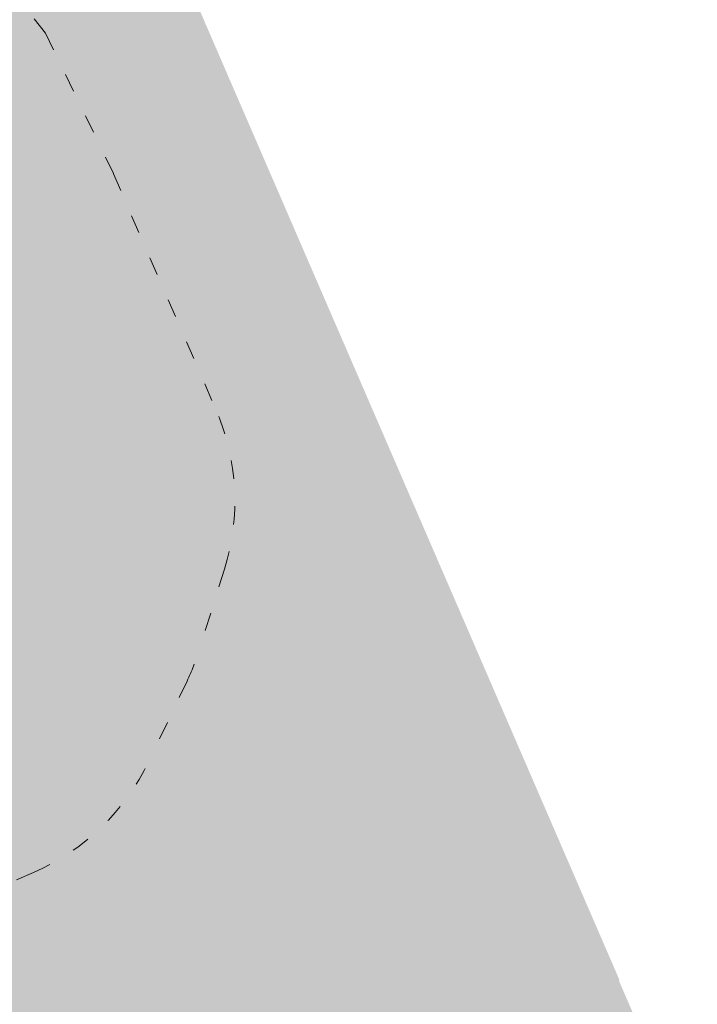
# Model space of a CAD drawing. Header units: millimetres. Extents: x 3267 to 3416, y 1494 to 1704.
# Tile 181 of 256: x 3326.33 to 3330.77, y 1638.17 to 1644.62. Entities that reach past the tile are written whole.
import ezdxf

# ---------------------------------------------------------------- set-up
doc = ezdxf.new("R2010")
doc.units = ezdxf.units.MM
doc.linetypes.add('ACAD_ISO03W100', pattern=[30, 12, -18])
doc.layers.get('0').update_dxf_attribs({"lineweight": 5})
doc.layers.add('1_strefa', color=7, linetype='ACAD_ISO03W100', lineweight=13)
doc.layers.add('1_trawa', color=94, linetype='Continuous', lineweight=13)
picture_1 = doc.add_image_def('image1.jpg', size_in_pixel=(9921, 7015))

msp = doc.modelspace()

# ---------------------------------------------------------------- hatches: boundary and pattern name
at = {"layer": '1_trawa'}
h = msp.add_hatch(dxfattribs=at)
h.set_pattern_fill('GRASS', color=256, scale=0.02)
h.paths.add_polyline_path([(3334.497, 1628.9652), (3339.0975, 1619.4213), (3348.9953, 1624.3562), (3346.994, 1628.7124), (3349.3865, 1629.9737), (3347.1512, 1634.4877)])
h.paths.add_polyline_path([(3321.0102, 1612.4815), (3332.9325, 1618.2285), (3329.2955, 1625.7736), (3317.3732, 1620.0266)])
h.paths.add_polyline_path([(3364.3966, 1640.3923), (3362.9801, 1643.7026), (3354.9045, 1640.1453), (3358.8282, 1631.2377), (3364.4592, 1633.7181), (3363.2067, 1636.6064), (3362.064, 1639.3526)])
h.paths.add_polyline_path([(3329.5269, 1638.0159), (3330.259, 1638.3334), (3326.1318, 1647.8675), (3310.174, 1640.9595), (3309.0511, 1640.4276), (3314.9073, 1627.2944), (3331.8101, 1634.8316), (3331.4478, 1635.579), (3330.2543, 1638.3314), (3329.5269, 1638.0159), (3330.7204, 1635.2636), (3323.8395, 1632.2798), (3322.6459, 1635.0686)])
h.paths.add_polyline_path([(3333.9168, 1643.3717), (3332.2997, 1647.1008), (3342.8733, 1651.6858), (3346.6663, 1648.736), (3348.1226, 1645.1719), (3343.0771, 1642.984), (3341.0397, 1642.0803), (3340.2172, 1643.9238), (3338.841, 1643.327), (3338.0453, 1645.162)])

# ---------------------------------------------------------------- linework, layer by layer
at = {"layer": '1_strefa', "color": 0, "ltscale": 0.01}
msp.add_lwpolyline([(3327.672, 1641.0233), (3327.5052, 1640.4901, -0.035535), (3327.4273, 1640.2919), (3327.1769, 1639.7671, -0.180839), (3326.4209, 1639.0374), (3324.2153, 1638.0789, -0.179902), (3323.1712, 1638.0226), (3322.6366, 1638.1892, -0.036138), (3322.4351, 1638.2684), (3321.9138, 1638.518, -0.180502), (3321.1859, 1639.2731), (3320.5265, 1640.7905, -0.18036), (3320.471, 1641.8371), (3320.6457, 1642.3942), (3320.6725, 1642.4619), (3320.3305, 1643.2491, -0.401339), (3321.0483, 1645.1949), (3321.7828, 1645.5534), (3322.5343, 1645.8719), (3322.6634, 1645.9176, -0.304276), (3326.501, 1644.5334), (3326.9448, 1643.614), (3327.6161, 1642.069, -0.180187)], format="xyb", close=True, dxfattribs=at)

# ---------------------------------------------------------------- pictures from other files: only their frames are drawn
image = msp.add_image(picture_1, insert=(3267.0464, 1704.245), size_in_units=(210.4454, 148.803), rotation=-90, dxfattribs=dict(fade=42))
image.dxf.flags = 7

doc.saveas('drawing.dxf')
